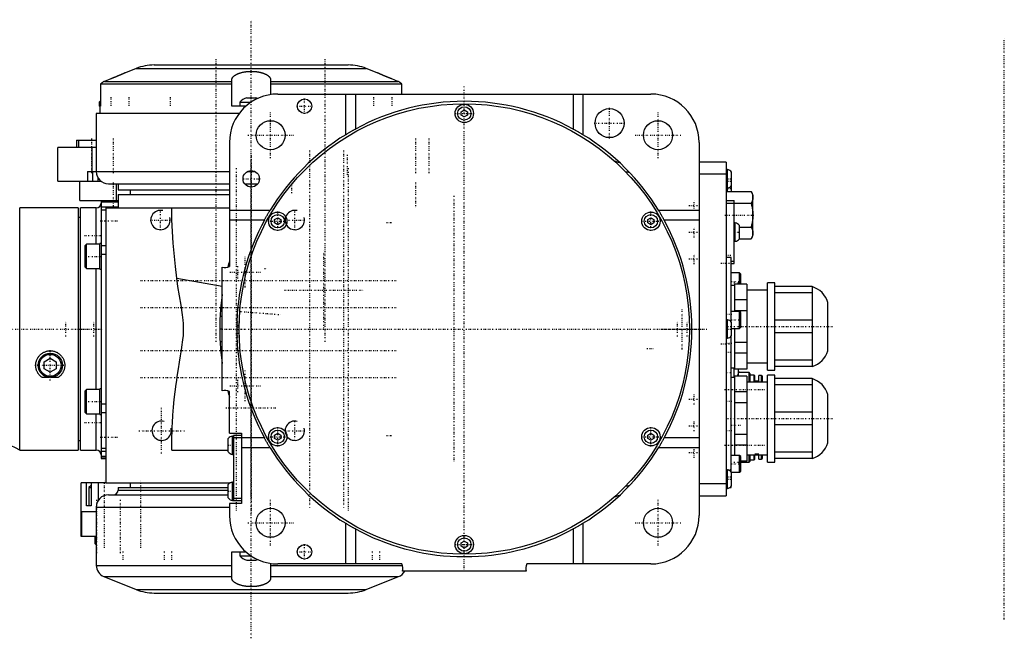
# Model space of a CAD drawing. Extents: x -584 to 223, y -128 to 128.
# Tile 4 of 4: x -184 to 223, y -128 to 128. Entities that reach past the tile are written whole.
import ezdxf

# ---------------------------------------------------------------- set-up
doc = ezdxf.new("R2010")
doc.units = 0
doc.linetypes.add('CENTER', pattern=[1.5, 0.45, -0.5, 0.05, -0.5])
for name, color, linetype in [('AM_0', 7, 'CONTINUOUS'), ('AM_10', 7, 'CONTINUOUS'), ('AM_7', 7, 'CENTER')]:
    doc.layers.add(name, color=color, linetype=linetype)

msp = doc.modelspace()

# ---------------------------------------------------------------- linework, layer by layer
at = {"layer": 'AM_0', "color": 7, "linetype": 'CONTINUOUS'}
for p, q in [((-135.52, 107.57), (-140, 105.78)), ((-135.52, 107.57), (-40.48, 107.57)), ((-128.1, 109), (-47.9, 109)), ((-36, 105.78), (-40.48, 107.57)), ((-146, 103.26), (-148.56, 102.24)), ((-148.56, 102.24), (-96, 102.24)), ((-96, 92), (-96, 102.97)), ((-80, 102.97), (-80, 96.77)), ((-80, 102.24), (-27.44, 102.24)), ((-27.44, 102.24), (-30, 103.26)), ((-150.21, 101.17), (-96, 101.17)), ((-150.21, 101.17), (-150.21, 92)), ((-80, 101.17), (-25.79, 101.17)), ((-25.79, 97), (-25.79, 101.17)), ((-150.75, 93.65), (-150.75, 92)), ((-150.75, 93.65), (-150.21, 93.65)), ((-92.75, 93.65), (-92.75, 92)), ((-92.75, 93.65), (-88.09, 93.65)), ((-89.88, 95.5), (-86.12, 95.5)), ((-77, 97), (77, 97)), ((-49, 80.22), (-49, 97)), ((-45, 97), (-45, 82.53)), ((45, 97), (45, 82.53)), ((49, 97), (49, 80.22)), ((-150.21, 92), (-150.75, 92)), ((-150.5, 92), (-150.5, 89)), ((-90.23, 92), (-96, 92)), ((-1.25, 89.72), (0, 90.44)), ((-1.25, 88.28), (-1.25, 89.72)), ((0, 90.44), (1.25, 89.72)), ((1.25, 89.72), (1.25, 88.28)), ((-152, 89), (-152, 65)), ((-93, 89), (-152, 89)), ((0, 87.56), (-1.25, 88.28)), ((1.25, 88.28), (0, 87.56)), ((-160.19, 78), (-160.19, 75)), ((-160.19, 78), (-152, 78)), ((-159.36, 78), (-159.36, 75)), ((-152, 75), (-167.9, 75)), ((-167.9, 61), (-167.9, 75)), ((-153.71, 65), (-153.71, 75)), ((-97, 77), (-97, 25.81)), ((97, 77), (97, -77)), ((108.2, 68.86), (97, 68.86)), ((108.2, 68.86), (108.2, -68.86)), ((108.65, 65.8), (108.2, 65.8)), ((108.65, 56.81), (108.65, 65.8)), ((-167.9, 61), (-150, 61)), ((-158.74, 53), (-158.74, 61)), ((-155.63, 65), (-97, 65)), ((-155.63, 65), (-155.63, 61)), ((-153.6, 65), (-153.6, 61)), ((-151.37, 62.58), (-151.37, 61)), ((-89.6, 65), (-86.4, 65)), ((108.2, 63.86), (97, 63.86)), ((110.4, 56.81), (110.4, 64.75)), ((-147, 60), (-97.01, 60)), ((-143.76, 60), (-143.76, 53)), ((-143, 60), (-143, 57.5)), ((-143, 57.5), (-97.01, 57.5)), ((-138, 57.5), (-138, 55.5)), ((-90.75, 60), (-85.25, 60)), ((108.2, 58.2), (108.65, 58.2)), ((108.2, 57.2), (108.65, 57.2)), ((-158.74, 53), (-143.03, 53)), ((-150, 53.06), (-150, -53.5)), ((-143, 55.5), (-143, 50)), ((-143, 55.5), (-97.01, 55.5)), ((108.2, 56.81), (118.44, 56.81)), ((108.2, 53), (111.4, 53)), ((111.4, 27), (111.4, 53)), ((119.2, 55.5), (118.44, 56.81)), ((119.2, 38.5), (119.2, 55.5)), ((-159.5, 50), (-183.63, 50)), ((-183.63, -50), (-183.63, 50)), ((-159.5, 50), (-159.5, -50)), ((-152, 50), (-158.5, 50)), ((-158.5, -50), (-158.5, 50)), ((-152, 35.01), (-152, 50)), ((-143, 52.76), (-150, 52.76)), ((-150, 52.53), (-143, 52.53)), ((-150, 50.37), (-143, 50.37)), ((-150, 49.14), (-148, 49.14)), ((-148, 50), (-148, -63.5)), ((-148, 50), (-96.99, 50)), ((-97, 49), (-80.22, 49)), ((80.22, 49), (97, 49)), ((108.2, 52), (111.4, 52)), ((111.4, 51.91), (118.44, 51.91)), ((-158.5, 46), (-159.5, 46)), ((-82.53, 45), (-97, 45)), ((-78.33, 45.22), (-77.08, 45.94)), ((-78.33, 43.78), (-78.33, 45.22)), ((-77.08, 45.94), (-75.83, 45.22)), ((-75.83, 45.22), (-75.83, 43.78)), ((75.83, 45.22), (77.08, 45.94)), ((75.83, 43.78), (75.83, 45.22)), ((77.08, 45.94), (78.33, 45.22)), ((78.33, 45.22), (78.33, 43.78)), ((97, 45), (82.53, 45)), ((-77.08, 43.06), (-78.33, 43.78)), ((-75.83, 43.78), (-77.08, 43.06)), ((77.08, 43.06), (75.83, 43.78)), ((78.33, 43.78), (77.08, 43.06)), ((111.85, 43.8), (111.4, 43.8)), ((111.85, 36.2), (111.85, 43.8)), ((113.6, 37.25), (113.6, 42.75)), ((113.6, 42.09), (118.44, 42.09)), ((113.55, 37.19), (118.44, 37.19)), ((118.44, 37.19), (119.2, 38.5)), ((-156.1, 35), (-156.6, 34.5)), ((-156.6, 25.5), (-156.6, 34.5)), ((-150.6, 35), (-156.1, 35)), ((-156.1, 25), (-156.1, 35)), ((-150, 35.25), (-150.6, 35.25)), ((-150.6, 24.75), (-150.6, 35.25)), ((-150, 34.47), (-148, 34.47)), ((111.4, 36.2), (111.85, 36.2)), ((-150, 30.93), (-148, 30.93)), ((110.2, 29.5), (108.2, 29.5)), ((110.2, 3), (110.2, 29.5)), ((-156.6, 25.5), (-156.1, 25)), ((-156.1, 25), (-150.6, 25)), ((-152, -25), (-152, 25)), ((-150.6, 24.75), (-150, 24.75)), ((-100, -25.5), (-100, 25.5)), ((110.2, 28), (111.4, 28)), ((110.2, 27), (111.4, 27)), ((-118.76, 20.94), (-99.99, 17.63)), ((113.7, 23.17), (110.2, 23.17)), ((114.2, 22.67), (113.7, 23.17)), ((113.7, 18.55), (113.7, 23.17)), ((114.2, 18.55), (114.2, 22.67)), ((111.7, 18), (110.2, 18)), ((116.7, 18.55), (111.7, 18.55)), ((111.7, 7.25), (111.7, 18.55)), ((116.7, 18.55), (116.7, -16.55)), ((128.2, 19), (125.2, 19)), ((125.2, -17), (125.2, 19)), ((128.2, -17), (128.2, 19)), ((143.7, 17.5), (128.2, 17.5)), ((143.7, 17.5), (143.7, -15.5)), ((125.2, 16), (116.7, 16)), ((143.7, 14.9), (128.2, 14.9)), ((116.7, 12.03), (111.7, 12.03)), ((150.2, -9), (150.2, 11)), ((-100.86, 5.25), (-100, 5.25)), ((113.7, 7.25), (110.2, 7.25)), ((116.7, 7.53), (111.7, 7.53)), ((114.2, 6.75), (113.7, 7.25)), ((113.7, 0.25), (113.7, 7.25)), ((114.2, 0.75), (114.2, 6.75)), ((-100, 0), (-101, 0)), ((-93.95, 3.07), (-93.95, -3.07)), ((108.65, 3.8), (108.2, 3.8)), ((108.65, -3.8), (108.65, 3.8)), ((110.4, -2.75), (110.4, 2.75)), ((110.4, 0.25), (113.7, 0.25)), ((111.7, -16.55), (111.7, 0.25)), ((113.7, 0.25), (114.2, 0.75)), ((143.7, 3.6), (128.2, 3.6)), ((108.2, -3.8), (108.65, -3.8)), ((110.2, -59), (110.2, -3)), ((143.7, -1.6), (128.2, -1.6)), ((-100, -5.25), (-100.86, -5.25)), ((116.7, -5.53), (111.7, -5.53)), ((-173.52, -13.56), (-171.02, -12.11)), ((-171.02, -12.11), (-168.52, -13.56)), ((116.7, -10.03), (111.7, -10.03)), ((-173.52, -16.44), (-173.52, -13.56)), ((-168.52, -13.56), (-168.52, -16.44)), ((110.2, -16), (111.7, -16)), ((111.4, -20), (111.4, -16)), ((116.7, -14), (125.2, -14)), ((143.7, -12.9), (128.2, -12.9)), ((143.7, -15.5), (128.2, -15.5)), ((-171.33, -19.99), (-174.35, -19.99)), ((-171.02, -17.89), (-173.52, -16.44)), ((-168.52, -16.44), (-171.02, -17.89)), ((-167.69, -19.99), (-170.71, -19.99)), ((111.7, -20), (110.2, -20)), ((116.7, -16.55), (111.7, -16.55)), ((116.7, -19.45), (111.7, -19.45)), ((111.7, -52.18), (111.7, -19.45)), ((113.2, -19.44), (113.2, -16.55)), ((117.6, -18), (113.2, -18)), ((116.7, -19.45), (116.7, -54.55)), ((118.1, -18.5), (117.6, -18)), ((117.6, -22), (117.6, -18)), ((118.1, -22), (118.1, -18.5)), ((119.7, -19), (118.1, -19)), ((120, -19.3), (119.7, -19)), ((119.7, -22), (119.7, -19)), ((120, -22), (120, -19.3)), ((122.7, -19.25), (121.7, -19.25)), ((121.7, -22), (121.7, -19.25)), ((122.7, -22), (122.7, -19.25)), ((123.2, -22), (123.2, -19.75)), ((125.2, -17), (128.2, -17)), ((128.2, -19), (125.2, -19)), ((125.2, -55), (125.2, -19)), ((128.2, -55), (128.2, -19)), ((125.2, -22), (116.7, -22)), ((121.7, -21.5), (120, -21.5)), ((143.7, -20.5), (128.2, -20.5)), ((143.7, -23.1), (128.2, -23.1)), ((143.7, -20.5), (143.7, -53.5)), ((-156.1, -25), (-156.6, -25.5)), ((-156.6, -34.5), (-156.6, -25.5)), ((-150.6, -25), (-156.1, -25)), ((-156.1, -35), (-156.1, -25)), ((-150, -24.75), (-150.6, -24.75)), ((-150.6, -35.25), (-150.6, -24.75)), ((-97, -43), (-97, -25.81)), ((116.7, -25.97), (111.7, -25.97)), ((150.2, -47), (150.2, -27)), ((-150, -30.93), (-148, -30.93)), ((116.7, -30.47), (111.7, -30.47)), ((-156.6, -34.5), (-156.1, -35)), ((-156.1, -35), (-150.6, -35)), ((-152, -50), (-152, -35.01)), ((-150.6, -35.25), (-150, -35.25)), ((-150, -34.47), (-148, -34.47)), ((143.7, -34.4), (128.2, -34.4)), ((143.7, -39.6), (128.2, -39.6)), ((-97, -43), (-92, -43)), ((-95.3, -44.2), (-95.75, -44.2)), ((-95.75, -51.8), (-95.75, -44.2)), ((-92, -44), (-95.3, -44)), ((-95.3, -44), (-95.3, -71)), ((-92, -43), (-92, -72)), ((-78.33, -43.78), (-77.08, -43.06)), ((-78.33, -45.22), (-78.33, -43.78)), ((-77.08, -43.06), (-75.83, -43.78)), ((-75.83, -43.78), (-75.83, -45.22)), ((75.83, -43.78), (77.08, -43.06)), ((75.83, -45.22), (75.83, -43.78)), ((77.08, -43.06), (78.33, -43.78)), ((78.33, -43.78), (78.33, -45.22)), ((116.7, -43.53), (111.7, -43.53)), ((-159.5, -46), (-158.5, -46)), ((-97.5, -50.75), (-97.5, -45.25)), ((-82.53, -45), (-95.3, -45)), ((-77.08, -45.94), (-78.33, -45.22)), ((-75.83, -45.22), (-77.08, -45.94)), ((77.08, -45.94), (75.83, -45.22)), ((78.33, -45.22), (77.08, -45.94)), ((97, -45), (82.53, -45)), ((116.7, -48.03), (111.7, -48.03)), ((-183.63, -50), (-159.5, -50)), ((-158.5, -50), (-152, -50)), ((-150, -49.14), (-148, -49.14)), ((-150, -50.37), (-148, -50.37)), ((-150, -52.53), (-148, -52.53)), ((-150, -52.76), (-148, -52.76)), ((-120.86, -50), (-97.51, -50)), ((-95.75, -51.8), (-95.3, -51.8)), ((-80.22, -49), (-92, -49)), ((97, -49), (80.22, -49)), ((113.7, -52.17), (110.2, -52.17)), ((114.2, -52.67), (113.7, -52.17)), ((113.7, -59.17), (113.7, -52.17)), ((114.2, -58.67), (114.2, -52.67)), ((116.7, -52), (125.2, -52)), ((117.6, -55), (117.6, -52)), ((118.1, -54.5), (118.1, -52)), ((119.7, -54), (119.7, -52)), ((120, -51.5), (121.7, -51.5)), ((120, -53.7), (120, -52)), ((121.7, -53.75), (121.7, -52)), ((122.7, -53.75), (122.7, -52)), ((123.2, -53.25), (123.2, -52)), ((143.7, -50.9), (128.2, -50.9)), ((-150, -53.5), (-148, -53.5)), ((116.7, -54.55), (114.2, -54.55)), ((114.2, -55), (117.6, -55)), ((117.6, -55), (118.1, -54.5)), ((118.1, -54), (119.7, -54)), ((119.7, -54), (120, -53.7)), ((121.7, -53.75), (122.7, -53.75)), ((125.2, -55), (128.2, -55)), ((143.7, -53.5), (128.2, -53.5)), ((108.65, -58.2), (108.2, -58.2)), ((108.65, -65.8), (108.65, -58.2)), ((110.34, -59.17), (113.7, -59.17)), ((110.4, -64.75), (110.4, -59.17)), ((113.7, -59.17), (114.2, -58.67)), ((-158.3, -75.65), (-158.3, -63.5)), ((-154.17, -63.5), (-158.3, -63.5)), ((-156.1, -73), (-156.1, -63.5)), ((-154.17, -64.56), (-155.11, -65.5)), ((-148, -63.5), (-154.17, -63.5)), ((-154.17, -63.5), (-154.17, -73)), ((-151.13, -70.68), (-151.13, -63.5)), ((-148, -63.5), (-96.68, -63.5)), ((-138, -63.5), (-138, -65.5)), ((-97.5, -69.75), (-97.5, -64.25)), ((-95.3, -63.2), (-95.75, -63.2)), ((-95.75, -70.8), (-95.75, -63.2)), ((108.2, -63.86), (97, -63.86)), ((110.2, -65.5), (110.2, -65)), ((-155.11, -65.5), (-155.11, -73)), ((-155.11, -65.5), (-154.17, -65.5)), ((-147, -68.5), (-97.51, -68.5)), ((-143, -65.5), (-143, -66.5)), ((-143, -65.5), (-97.51, -65.5)), ((-143, -66.5), (-97.51, -66.5)), ((97, -68.86), (108.2, -68.86)), ((108.2, -65.8), (108.65, -65.8)), ((109.57, -65.5), (110.2, -65.5)), ((-154.17, -73), (-156.1, -73)), ((-97, -72), (-97, -77)), ((-92, -72), (-97, -72)), ((-95.75, -70.8), (-95.3, -70.8)), ((-92, -70), (-95.3, -70)), ((-92, -71), (-95.3, -71)), ((-158.32, -75.5), (-158.32, -85.5)), ((-158.3, -75.5), (-158.32, -75.5)), ((-158.3, -75.65), (-158.16, -75.65)), ((-158.16, -75.5), (-158.16, -75.65)), ((-158.1, -75.5), (-158.1, -85.5)), ((-152.09, -75.5), (-158.1, -75.5)), ((-152, -73.5), (-152, -97.6)), ((-152, -73.5), (-97.01, -73.5)), ((-49, -97), (-49, -80.22)), ((49, -80.22), (49, -97)), ((-45, -82.53), (-45, -97)), ((45, -82.53), (45, -97)), ((-158.32, -85.5), (-152.09, -85.5)), ((-152.61, -85.5), (-152.61, -88.6)), ((-152.61, -88.6), (-152.11, -89.1)), ((-152.61, -88.6), (-152, -88.6)), ((-152.11, -89.1), (-152, -89.1)), ((-1.25, -88.28), (0, -87.56)), ((-1.25, -89.72), (-1.25, -88.28)), ((0, -87.56), (1.25, -88.28)), ((1.25, -88.28), (1.25, -89.72)), ((-96, -102.97), (-96, -92)), ((-96, -92), (-90.23, -92)), ((-92.75, -92), (-92.75, -93.65)), ((0, -90.44), (-1.25, -89.72)), ((1.25, -89.72), (0, -90.44)), ((-92.75, -93.65), (-88.09, -93.65)), ((-89.88, -95.5), (-86.12, -95.5)), ((-80, -96.77), (-80, -102.97)), ((-25.81, -97), (-77, -97)), ((-3.07, -93.95), (3.07, -93.95)), ((77, -97), (25.81, -97)), ((-152, -97.6), (-96, -97.6)), ((-80, -97.6), (-25.53, -97.6)), ((25.5, -100), (-25.5, -100)), ((-148.86, -102.24), (-135.52, -107.57)), ((-148.86, -102.24), (-96, -102.24)), ((-80, -102.24), (-27.14, -102.24)), ((-40.48, -107.57), (-27.14, -102.24)), ((-135.52, -107.57), (-40.48, -107.57)), ((-128.1, -109), (-47.9, -109))]:
    msp.add_line(p, q, dxfattribs=at)
for points in [[(-140, 105.78, 0), (-140, 105.78, 0), (-140, 105.78, 0), (-140, 105.78, 0), (-140.01, 105.78, 0), (-140.01, 105.78, 0), (-140.01, 105.78, 0), (-140.02, 105.77, 0), (-140.03, 105.77, 0), (-140.04, 105.77, 0), (-140.05, 105.76, 0), (-140.05, 105.76, 0), (-140.06, 105.76, 0), (-140.07, 105.75, 0), (-140.09, 105.74, 0), (-140.1, 105.74, 0), (-140.12, 105.73, 0), (-140.14, 105.72, 0), (-140.15, 105.72, 0), (-140.16, 105.71, 0), (-140.18, 105.7, 0), (-140.21, 105.69, 0), (-140.22, 105.69, 0), (-140.23, 105.68, 0), (-140.26, 105.67, 0), (-140.28, 105.66, 0), (-140.3, 105.65, 0), (-140.31, 105.64, 0), (-140.34, 105.63, 0), (-140.37, 105.62, 0), (-140.4, 105.6, 0), (-140.44, 105.59, 0), (-140.47, 105.57, 0), (-140.49, 105.56, 0), (-140.51, 105.56, 0), (-140.55, 105.54, 0), (-140.59, 105.52, 0), (-140.63, 105.51, 0), (-140.67, 105.49, 0), (-140.71, 105.47, 0), (-140.73, 105.46, 0), (-140.75, 105.45, 0), (-140.8, 105.43, 0), (-140.84, 105.41, 0), (-140.89, 105.39, 0), (-140.93, 105.37, 0), (-140.98, 105.35, 0), (-141.01, 105.34, 0), (-141.03, 105.33, 0), (-141.08, 105.31, 0), (-141.13, 105.28, 0), (-141.18, 105.26, 0), (-141.24, 105.24, 0), (-141.29, 105.22, 0), (-141.31, 105.2, 0), (-141.34, 105.19, 0), (-141.4, 105.17, 0), (-141.45, 105.15, 0), (-141.51, 105.12, 0), (-141.56, 105.1, 0), (-141.62, 105.07, 0), (-141.65, 105.06, 0), (-141.68, 105.05, 0), (-141.74, 105.02, 0), (-141.8, 105, 0), (-141.83, 104.98, 0), (-141.86, 104.97, 0), (-141.92, 104.94, 0), (-141.98, 104.92, 0), (-142.02, 104.9, 0), (-142.05, 104.89, 0), (-142.11, 104.86, 0), (-142.18, 104.83, 0), (-142.25, 104.8, 0), (-142.32, 104.77, 0), (-142.39, 104.74, 0), (-142.42, 104.73, 0), (-142.46, 104.72, 0), (-142.53, 104.69, 0), (-142.6, 104.65, 0), (-142.67, 104.62, 0), (-142.74, 104.59, 0), (-142.82, 104.56, 0), (-142.85, 104.55, 0), (-142.89, 104.53, 0), (-142.97, 104.5, 0), (-143.04, 104.47, 0), (-143.12, 104.44, 0), (-143.19, 104.4, 0), (-143.27, 104.37, 0), (-143.31, 104.36, 0), (-143.35, 104.34, 0), (-143.43, 104.31, 0), (-143.51, 104.27, 0), (-143.59, 104.24, 0), (-143.67, 104.21, 0), (-143.75, 104.17, 0), (-143.79, 104.16, 0), (-143.83, 104.14, 0), (-143.91, 104.11, 0), (-143.99, 104.07, 0), (-144.07, 104.04, 0), (-144.15, 104.01, 0), (-144.23, 103.97, 0), (-144.27, 103.96, 0), (-144.32, 103.94, 0), (-144.4, 103.91, 0), (-144.48, 103.87, 0), (-144.52, 103.86, 0), (-144.56, 103.84, 0), (-144.64, 103.81, 0), (-144.73, 103.77, 0), (-144.77, 103.76, 0), (-144.81, 103.74, 0), (-144.89, 103.71, 0), (-144.97, 103.67, 0), (-145.05, 103.64, 0), (-145.14, 103.61, 0), (-145.22, 103.57, 0), (-145.26, 103.56, 0), (-145.3, 103.54, 0), (-145.38, 103.51, 0), (-145.46, 103.48, 0), (-145.54, 103.44, 0), (-145.62, 103.41, 0), (-145.71, 103.38, 0), (-145.75, 103.36, 0), (-145.79, 103.34, 0), (-145.87, 103.31, 0), (-145.96, 103.28, 0), (-146, 103.26, 0)], [(-96, 102.97, 0), (-96, 103.01, 0), (-95.99, 103.1, 0), (-95.98, 103.19, 0), (-95.97, 103.23, 0), (-95.96, 103.28, 0), (-95.94, 103.36, 0), (-95.91, 103.45, 0), (-95.87, 103.54, 0), (-95.83, 103.63, 0), (-95.78, 103.72, 0), (-95.75, 103.76, 0), (-95.73, 103.8, 0), (-95.66, 103.89, 0), (-95.6, 103.98, 0), (-95.52, 104.07, 0), (-95.44, 104.16, 0), (-95.35, 104.25, 0), (-95.3, 104.3, 0), (-95.26, 104.34, 0), (-95.16, 104.43, 0), (-95.05, 104.52, 0), (-94.99, 104.56, 0), (-94.93, 104.6, 0), (-94.82, 104.69, 0), (-94.69, 104.77, 0), (-94.63, 104.81, 0), (-94.56, 104.86, 0), (-94.42, 104.94, 0), (-94.28, 105.02, 0), (-94.14, 105.1, 0), (-93.98, 105.17, 0), (-93.83, 105.25, 0), (-93.75, 105.28, 0), (-93.67, 105.32, 0), (-93.51, 105.39, 0), (-93.34, 105.46, 0), (-93.17, 105.52, 0), (-93, 105.59, 0), (-92.82, 105.65, 0), (-92.73, 105.68, 0), (-92.63, 105.71, 0), (-92.44, 105.77, 0), (-92.24, 105.83, 0), (-92.04, 105.88, 0), (-91.83, 105.93, 0), (-91.62, 105.99, 0), (-91.51, 106.01, 0), (-91.4, 106.03, 0), (-91.18, 106.08, 0), (-90.95, 106.12, 0), (-90.72, 106.16, 0), (-90.49, 106.2, 0), (-90.26, 106.23, 0), (-90.14, 106.25, 0), (-90.02, 106.26, 0), (-89.78, 106.29, 0), (-89.54, 106.31, 0), (-89.31, 106.33, 0), (-89.07, 106.35, 0), (-88.83, 106.36, 0), (-88.71, 106.37, 0), (-88.59, 106.37, 0), (-88.35, 106.38, 0), (-88.12, 106.38, 0), (-88, 106.38, 0), (-87.88, 106.38, 0), (-87.65, 106.38, 0), (-87.41, 106.37, 0), (-87.29, 106.37, 0), (-87.17, 106.36, 0), (-86.93, 106.35, 0), (-86.69, 106.33, 0), (-86.46, 106.31, 0), (-86.22, 106.29, 0), (-85.98, 106.26, 0), (-85.86, 106.25, 0), (-85.74, 106.23, 0), (-85.51, 106.2, 0), (-85.28, 106.16, 0), (-85.05, 106.12, 0), (-84.82, 106.08, 0), (-84.6, 106.03, 0), (-84.49, 106.01, 0), (-84.38, 105.99, 0), (-84.17, 105.93, 0), (-83.96, 105.88, 0), (-83.76, 105.83, 0), (-83.56, 105.77, 0), (-83.37, 105.71, 0), (-83.27, 105.68, 0), (-83.18, 105.65, 0), (-83, 105.59, 0), (-82.83, 105.52, 0), (-82.66, 105.46, 0), (-82.49, 105.39, 0), (-82.33, 105.32, 0), (-82.25, 105.28, 0), (-82.17, 105.25, 0), (-82.02, 105.17, 0), (-81.86, 105.1, 0), (-81.72, 105.02, 0), (-81.58, 104.94, 0), (-81.44, 104.86, 0), (-81.37, 104.81, 0), (-81.31, 104.77, 0), (-81.18, 104.69, 0), (-81.07, 104.6, 0), (-81.01, 104.56, 0), (-80.95, 104.52, 0), (-80.84, 104.43, 0), (-80.74, 104.34, 0), (-80.7, 104.3, 0), (-80.65, 104.25, 0), (-80.56, 104.16, 0), (-80.48, 104.07, 0), (-80.4, 103.98, 0), (-80.34, 103.89, 0), (-80.27, 103.8, 0), (-80.25, 103.76, 0), (-80.22, 103.72, 0), (-80.17, 103.63, 0), (-80.13, 103.54, 0), (-80.09, 103.45, 0), (-80.06, 103.36, 0), (-80.04, 103.28, 0), (-80.03, 103.23, 0), (-80.02, 103.19, 0), (-80.01, 103.1, 0), (-80, 103.01, 0), (-80, 102.97, 0)], [(-30, 103.26, 0), (-30.04, 103.28, 0), (-30.13, 103.31, 0), (-30.21, 103.34, 0), (-30.25, 103.36, 0), (-30.29, 103.38, 0), (-30.38, 103.41, 0), (-30.46, 103.44, 0), (-30.54, 103.48, 0), (-30.62, 103.51, 0), (-30.7, 103.54, 0), (-30.74, 103.56, 0), (-30.78, 103.57, 0), (-30.86, 103.61, 0), (-30.95, 103.64, 0), (-31.03, 103.67, 0), (-31.11, 103.71, 0), (-31.19, 103.74, 0), (-31.23, 103.76, 0), (-31.27, 103.77, 0), (-31.36, 103.81, 0), (-31.44, 103.84, 0), (-31.48, 103.86, 0), (-31.52, 103.87, 0), (-31.6, 103.91, 0), (-31.68, 103.94, 0), (-31.73, 103.96, 0), (-31.77, 103.97, 0), (-31.85, 104.01, 0), (-31.93, 104.04, 0), (-32.01, 104.07, 0), (-32.09, 104.11, 0), (-32.17, 104.14, 0), (-32.21, 104.16, 0), (-32.25, 104.17, 0), (-32.33, 104.21, 0), (-32.41, 104.24, 0), (-32.49, 104.27, 0), (-32.57, 104.31, 0), (-32.65, 104.34, 0), (-32.69, 104.36, 0), (-32.73, 104.37, 0), (-32.81, 104.4, 0), (-32.88, 104.44, 0), (-32.96, 104.47, 0), (-33.03, 104.5, 0), (-33.11, 104.53, 0), (-33.15, 104.55, 0), (-33.18, 104.56, 0), (-33.26, 104.59, 0), (-33.33, 104.62, 0), (-33.4, 104.65, 0), (-33.47, 104.69, 0), (-33.54, 104.72, 0), (-33.58, 104.73, 0), (-33.61, 104.74, 0), (-33.68, 104.77, 0), (-33.75, 104.8, 0), (-33.82, 104.83, 0), (-33.89, 104.86, 0), (-33.95, 104.89, 0), (-33.98, 104.9, 0), (-34.02, 104.92, 0), (-34.08, 104.94, 0), (-34.14, 104.97, 0), (-34.17, 104.98, 0), (-34.2, 105, 0), (-34.26, 105.02, 0), (-34.32, 105.05, 0), (-34.35, 105.06, 0), (-34.38, 105.07, 0), (-34.44, 105.1, 0), (-34.49, 105.12, 0), (-34.55, 105.15, 0), (-34.6, 105.17, 0), (-34.66, 105.19, 0), (-34.69, 105.2, 0), (-34.71, 105.22, 0), (-34.76, 105.24, 0), (-34.82, 105.26, 0), (-34.87, 105.28, 0), (-34.92, 105.31, 0), (-34.97, 105.33, 0), (-34.99, 105.34, 0), (-35.02, 105.35, 0), (-35.07, 105.37, 0), (-35.11, 105.39, 0), (-35.16, 105.41, 0), (-35.2, 105.43, 0), (-35.25, 105.45, 0), (-35.27, 105.46, 0), (-35.29, 105.47, 0), (-35.33, 105.49, 0), (-35.37, 105.51, 0), (-35.41, 105.52, 0), (-35.45, 105.54, 0), (-35.49, 105.56, 0), (-35.51, 105.56, 0), (-35.53, 105.57, 0), (-35.56, 105.59, 0), (-35.6, 105.6, 0), (-35.63, 105.62, 0), (-35.66, 105.63, 0), (-35.69, 105.64, 0), (-35.7, 105.65, 0), (-35.72, 105.66, 0), (-35.74, 105.67, 0), (-35.77, 105.68, 0), (-35.78, 105.69, 0), (-35.79, 105.69, 0), (-35.82, 105.7, 0), (-35.84, 105.71, 0), (-35.85, 105.72, 0), (-35.86, 105.72, 0), (-35.88, 105.73, 0), (-35.9, 105.74, 0), (-35.91, 105.74, 0), (-35.93, 105.75, 0), (-35.94, 105.76, 0), (-35.95, 105.76, 0), (-35.95, 105.76, 0), (-35.96, 105.77, 0), (-35.97, 105.77, 0), (-35.98, 105.77, 0), (-35.99, 105.78, 0), (-35.99, 105.78, 0), (-35.99, 105.78, 0), (-36, 105.78, 0), (-36, 105.78, 0), (-36, 105.78, 0), (-36, 105.78, 0)], [(-148.56, 102.24, 0), (-148.61, 102.22, 0), (-148.7, 102.18, 0), (-148.8, 102.14, 0), (-148.85, 102.12, 0), (-148.9, 102.09, 0), (-149, 102.04, 0), (-149.1, 101.99, 0), (-149.19, 101.94, 0), (-149.29, 101.88, 0), (-149.39, 101.82, 0), (-149.43, 101.79, 0), (-149.48, 101.76, 0), (-149.58, 101.7, 0), (-149.67, 101.63, 0), (-149.76, 101.56, 0), (-149.85, 101.49, 0), (-149.93, 101.42, 0), (-149.97, 101.39, 0), (-150.01, 101.35, 0), (-150.1, 101.28, 0), (-150.17, 101.21, 0), (-150.21, 101.17, 0)], [(-25.79, 101.17, 0), (-25.83, 101.21, 0), (-25.9, 101.28, 0), (-25.99, 101.35, 0), (-26.03, 101.39, 0), (-26.07, 101.42, 0), (-26.15, 101.49, 0), (-26.24, 101.56, 0), (-26.33, 101.63, 0), (-26.42, 101.7, 0), (-26.52, 101.76, 0), (-26.57, 101.79, 0), (-26.61, 101.82, 0), (-26.71, 101.88, 0), (-26.81, 101.94, 0), (-26.9, 101.99, 0), (-27, 102.04, 0), (-27.1, 102.09, 0), (-27.15, 102.12, 0), (-27.2, 102.14, 0), (-27.3, 102.18, 0), (-27.39, 102.22, 0), (-27.44, 102.24, 0)], [(-49, 80.22, 0), (-48.92, 80.27, 0), (-48.75, 80.37, 0), (-48.57, 80.48, 0), (-48.48, 80.53, 0), (-48.39, 80.59, 0), (-48.2, 80.7, 0), (-47.99, 80.83, 0), (-47.78, 80.95, 0), (-47.56, 81.08, 0), (-47.33, 81.22, 0), (-47.21, 81.28, 0), (-47.1, 81.35, 0), (-46.86, 81.49, 0), (-46.61, 81.63, 0), (-46.37, 81.77, 0), (-46.12, 81.91, 0), (-45.87, 82.05, 0), (-45.74, 82.12, 0), (-45.62, 82.19, 0), (-45.37, 82.33, 0), (-45.12, 82.46, 0), (-45, 82.53, 0)], [(45, 82.53, 0), (45.12, 82.46, 0), (45.37, 82.33, 0), (45.62, 82.19, 0), (45.74, 82.12, 0), (45.87, 82.05, 0), (46.12, 81.91, 0), (46.37, 81.77, 0), (46.61, 81.63, 0), (46.86, 81.49, 0), (47.1, 81.35, 0), (47.21, 81.28, 0), (47.33, 81.22, 0), (47.56, 81.08, 0), (47.78, 80.95, 0), (47.99, 80.83, 0), (48.2, 80.7, 0), (48.39, 80.59, 0), (48.48, 80.53, 0), (48.57, 80.48, 0), (48.75, 80.37, 0), (48.92, 80.27, 0), (49, 80.22, 0)], [(118.44, 56.81, 0), (118.48, 56.74, 0), (118.57, 56.59, 0), (118.64, 56.45, 0), (118.68, 56.37, 0), (118.71, 56.3, 0), (118.78, 56.16, 0), (118.84, 56.02, 0), (118.89, 55.88, 0), (118.95, 55.75, 0), (118.99, 55.61, 0), (119.01, 55.55, 0), (119.03, 55.48, 0), (119.07, 55.35, 0), (119.1, 55.21, 0), (119.13, 55.08, 0), (119.15, 54.95, 0), (119.17, 54.82, 0), (119.18, 54.76, 0), (119.19, 54.69, 0), (119.19, 54.56, 0), (119.2, 54.43, 0), (119.2, 54.36, 0)], [(119.2, 54.36, 0), (119.2, 54.3, 0), (119.19, 54.16, 0), (119.19, 54.03, 0), (119.18, 53.97, 0), (119.17, 53.9, 0), (119.15, 53.77, 0), (119.13, 53.64, 0), (119.1, 53.51, 0), (119.07, 53.38, 0), (119.03, 53.24, 0), (119.01, 53.18, 0), (118.99, 53.11, 0), (118.95, 52.97, 0), (118.89, 52.84, 0), (118.84, 52.7, 0), (118.78, 52.56, 0), (118.71, 52.42, 0), (118.68, 52.35, 0), (118.64, 52.28, 0), (118.57, 52.13, 0), (118.48, 51.98, 0), (118.44, 51.91, 0)], [(-118.68, 20.93, 0), (-119.34, 25.75, 0), (-120.31, 35.4, 0), (-120.81, 45.13, 0), (-120.86, 50, 0)], [(-82.53, 45, 0), (-82.46, 45.12, 0), (-82.33, 45.37, 0), (-82.19, 45.62, 0), (-82.12, 45.74, 0), (-82.05, 45.87, 0), (-81.91, 46.12, 0), (-81.77, 46.37, 0), (-81.63, 46.61, 0), (-81.49, 46.86, 0), (-81.35, 47.1, 0), (-81.28, 47.21, 0), (-81.22, 47.33, 0), (-81.08, 47.56, 0), (-80.95, 47.78, 0), (-80.83, 47.99, 0), (-80.7, 48.2, 0), (-80.59, 48.39, 0), (-80.53, 48.48, 0), (-80.48, 48.57, 0), (-80.37, 48.75, 0), (-80.27, 48.92, 0), (-80.22, 49, 0)], [(80.22, 49, 0), (80.27, 48.92, 0), (80.37, 48.75, 0), (80.48, 48.57, 0), (80.53, 48.48, 0), (80.59, 48.39, 0), (80.7, 48.2, 0), (80.83, 47.99, 0), (80.95, 47.78, 0), (81.08, 47.56, 0), (81.22, 47.33, 0), (81.28, 47.21, 0), (81.35, 47.1, 0), (81.49, 46.86, 0), (81.63, 46.61, 0), (81.77, 46.37, 0), (81.91, 46.12, 0), (82.05, 45.87, 0), (82.12, 45.74, 0), (82.19, 45.62, 0), (82.33, 45.37, 0), (82.46, 45.12, 0), (82.53, 45, 0)], [(118.44, 51.91, 0), (118.48, 51.76, 0), (118.57, 51.46, 0), (118.64, 51.17, 0), (118.68, 51.03, 0), (118.71, 50.88, 0), (118.78, 50.6, 0), (118.84, 50.32, 0), (118.89, 50.05, 0), (118.95, 49.77, 0), (118.99, 49.5, 0), (119.01, 49.37, 0), (119.03, 49.24, 0), (119.07, 48.97, 0), (119.1, 48.71, 0), (119.13, 48.44, 0), (119.15, 48.18, 0), (119.17, 47.92, 0), (119.18, 47.79, 0), (119.19, 47.66, 0), (119.19, 47.39, 0), (119.2, 47.13, 0), (119.2, 47, 0)], [(119.2, 47, 0), (119.2, 46.87, 0), (119.19, 46.61, 0), (119.19, 46.34, 0), (119.18, 46.21, 0), (119.17, 46.08, 0), (119.15, 45.82, 0), (119.13, 45.56, 0), (119.1, 45.29, 0), (119.07, 45.03, 0), (119.03, 44.76, 0), (119.01, 44.63, 0), (118.99, 44.5, 0), (118.95, 44.23, 0), (118.89, 43.95, 0), (118.84, 43.68, 0), (118.78, 43.4, 0), (118.71, 43.12, 0), (118.68, 42.97, 0), (118.64, 42.83, 0), (118.57, 42.54, 0), (118.48, 42.24, 0), (118.44, 42.09, 0)], [(118.44, 42.09, 0), (118.48, 42.02, 0), (118.57, 41.87, 0), (118.64, 41.72, 0), (118.68, 41.65, 0), (118.71, 41.58, 0), (118.78, 41.44, 0), (118.84, 41.3, 0), (118.89, 41.16, 0), (118.95, 41.03, 0), (118.99, 40.89, 0), (119.01, 40.82, 0), (119.03, 40.76, 0), (119.07, 40.62, 0), (119.1, 40.49, 0), (119.13, 40.36, 0), (119.15, 40.23, 0), (119.17, 40.1, 0), (119.18, 40.03, 0), (119.19, 39.97, 0), (119.19, 39.84, 0), (119.2, 39.7, 0), (119.2, 39.64, 0)], [(119.2, 39.64, 0), (119.2, 39.57, 0), (119.19, 39.44, 0), (119.19, 39.31, 0), (119.18, 39.24, 0), (119.17, 39.18, 0), (119.15, 39.05, 0), (119.13, 38.92, 0), (119.1, 38.79, 0), (119.07, 38.65, 0), (119.03, 38.52, 0), (119.01, 38.45, 0), (118.99, 38.39, 0), (118.95, 38.25, 0), (118.89, 38.12, 0), (118.84, 37.98, 0), (118.78, 37.84, 0), (118.71, 37.7, 0), (118.68, 37.63, 0), (118.64, 37.55, 0), (118.57, 37.41, 0), (118.48, 37.26, 0), (118.44, 37.19, 0)], [(-115.92, 0, 0), (-115.92, 0.53, 0), (-115.96, 1.59, 0), (-116.03, 2.65, 0), (-116.07, 3.18, 0), (-116.13, 3.71, 0), (-116.25, 4.77, 0), (-116.39, 5.82, 0), (-117, 9.79, 0), (-118.25, 17.5, 0), (-118.76, 20.94, 0)], [(-100.86, 5.25, 0), (-100.91, 4.38, 0), (-100.97, 2.63, 0), (-101, 0.88, 0), (-101, 0, 0)], [(-120.86, -50, 0), (-120.86, -48.39, 0), (-120.82, -45.17, 0), (-120.72, -41.96, 0), (-120.64, -40.35, 0), (-120.56, -38.75, 0), (-120.35, -35.54, 0), (-120.09, -32.33, 0), (-119.78, -29.14, 0), (-119.42, -25.98, 0), (-119.02, -22.81, 0), (-118.8, -21.21, 0), (-118.57, -19.6, 0), (-118.1, -16.51, 0), (-117.64, -13.67, 0), (-117.21, -11.05, 0), (-116.81, -8.64, 0), (-116.48, -6.47, 0), (-116.34, -5.47, 0), (-116.22, -4.5, 0), (-116.03, -2.68, 0), (-115.93, -0.9, 0), (-115.92, 0, 0)], [(-101, 0, 0), (-101, -0.88, 0), (-100.97, -2.63, 0), (-100.91, -4.38, 0), (-100.86, -5.25, 0)], [(-174.35, -19.99, 0), (-174.47, -19.91, 0), (-174.7, -19.74, 0), (-174.91, -19.57, 0), (-175.02, -19.48, 0), (-175.12, -19.38, 0), (-175.31, -19.2, 0), (-175.5, -19, 0), (-175.67, -18.79, 0), (-175.84, -18.57, 0), (-176, -18.34, 0), (-176.08, -18.22, 0), (-176.16, -18.1, 0), (-176.3, -17.86, 0), (-176.42, -17.61, 0), (-176.54, -17.35, 0), (-176.64, -17.09, 0), (-176.74, -16.82, 0), (-176.78, -16.69, 0), (-176.82, -16.55, 0), (-176.88, -16.28, 0), (-176.93, -16.01, 0), (-176.96, -15.87, 0), (-176.98, -15.73, 0), (-177, -15.46, 0), (-177.02, -15.19, 0), (-177.02, -15.05, 0), (-177.02, -14.92, 0), (-177.01, -14.65, 0), (-176.99, -14.37, 0), (-176.95, -14.1, 0), (-176.9, -13.82, 0), (-176.84, -13.54, 0), (-176.8, -13.4, 0), (-176.76, -13.27, 0), (-176.67, -12.99, 0), (-176.57, -12.72, 0), (-176.46, -12.46, 0), (-176.33, -12.2, 0), (-176.18, -11.95, 0), (-176.11, -11.82, 0), (-176.03, -11.7, 0), (-175.87, -11.47, 0), (-175.69, -11.24, 0), (-175.51, -11.02, 0), (-175.32, -10.82, 0), (-175.12, -10.62, 0), (-175.02, -10.53, 0), (-174.91, -10.43, 0), (-174.69, -10.25, 0), (-174.46, -10.08, 0), (-174.21, -9.92, 0), (-173.96, -9.77, 0), (-173.7, -9.63, 0), (-173.57, -9.57, 0), (-173.43, -9.51, 0), (-173.16, -9.39, 0), (-172.88, -9.29, 0), (-172.59, -9.21, 0), (-172.31, -9.14, 0), (-172.02, -9.08, 0), (-171.88, -9.06, 0), (-171.73, -9.04, 0), (-171.44, -9.02, 0), (-171.16, -9, 0), (-171.02, -9, 0), (-170.88, -9, 0), (-170.6, -9.02, 0), (-170.31, -9.04, 0), (-170.16, -9.06, 0), (-170.02, -9.08, 0), (-169.73, -9.14, 0), (-169.45, -9.21, 0), (-169.16, -9.29, 0), (-168.88, -9.39, 0), (-168.61, -9.51, 0), (-168.47, -9.57, 0), (-168.34, -9.63, 0), (-168.08, -9.77, 0), (-167.83, -9.92, 0), (-167.58, -10.08, 0), (-167.35, -10.25, 0), (-167.13, -10.43, 0), (-167.02, -10.53, 0), (-166.92, -10.62, 0), (-166.72, -10.82, 0), (-166.53, -11.02, 0), (-166.35, -11.24, 0), (-166.17, -11.47, 0), (-166.01, -11.7, 0), (-165.93, -11.82, 0), (-165.86, -11.95, 0), (-165.71, -12.2, 0), (-165.58, -12.46, 0), (-165.47, -12.72, 0), (-165.37, -12.99, 0), (-165.28, -13.27, 0), (-165.24, -13.4, 0), (-165.2, -13.54, 0), (-165.14, -13.82, 0), (-165.09, -14.1, 0), (-165.05, -14.37, 0), (-165.03, -14.65, 0), (-165.02, -14.92, 0), (-165.02, -15.05, 0), (-165.02, -15.19, 0), (-165.04, -15.46, 0), (-165.06, -15.73, 0), (-165.08, -15.87, 0), (-165.11, -16.01, 0), (-165.16, -16.28, 0), (-165.22, -16.55, 0), (-165.26, -16.69, 0), (-165.3, -16.82, 0), (-165.4, -17.09, 0), (-165.5, -17.35, 0), (-165.62, -17.61, 0), (-165.74, -17.86, 0), (-165.88, -18.1, 0), (-165.96, -18.22, 0), (-166.04, -18.34, 0), (-166.2, -18.57, 0), (-166.37, -18.79, 0), (-166.54, -19, 0), (-166.73, -19.2, 0), (-166.92, -19.38, 0), (-167.02, -19.48, 0), (-167.13, -19.57, 0), (-167.34, -19.74, 0), (-167.57, -19.91, 0), (-167.69, -19.99, 0)], [(113.2, -17.64, 0), (113.2, -17.69, 0), (113.2, -17.79, 0), (113.19, -17.89, 0), (113.19, -17.94, 0), (113.18, -17.99, 0), (113.17, -18.08, 0), (113.16, -18.18, 0), (113.14, -18.28, 0), (113.13, -18.38, 0), (113.1, -18.48, 0), (113.09, -18.53, 0), (113.08, -18.58, 0), (113.06, -18.68, 0), (113.03, -18.78, 0), (112.9, -19.13, 0), (112.77, -19.45, 0)], [(113.04, -16.56, 0), (113.09, -16.74, 0), (113.16, -17.1, 0), (113.2, -17.46, 0), (113.2, -17.64, 0)], [(-80.22, -49, 0), (-80.27, -48.92, 0), (-80.37, -48.75, 0), (-80.48, -48.57, 0), (-80.53, -48.48, 0), (-80.59, -48.39, 0), (-80.7, -48.2, 0), (-80.83, -47.99, 0), (-80.95, -47.78, 0), (-81.08, -47.56, 0), (-81.22, -47.33, 0), (-81.28, -47.21, 0), (-81.35, -47.1, 0), (-81.49, -46.86, 0), (-81.63, -46.61, 0), (-81.77, -46.37, 0), (-81.91, -46.12, 0), (-82.05, -45.87, 0), (-82.12, -45.74, 0), (-82.19, -45.62, 0), (-82.33, -45.37, 0), (-82.46, -45.12, 0), (-82.53, -45, 0)], [(82.53, -45, 0), (82.46, -45.12, 0), (82.33, -45.37, 0), (82.19, -45.62, 0), (82.12, -45.74, 0), (82.05, -45.87, 0), (81.91, -46.12, 0), (81.77, -46.37, 0), (81.63, -46.61, 0), (81.49, -46.86, 0), (81.35, -47.1, 0), (81.28, -47.21, 0), (81.22, -47.33, 0), (81.08, -47.56, 0), (80.95, -47.78, 0), (80.83, -47.99, 0), (80.7, -48.2, 0), (80.59, -48.39, 0), (80.53, -48.48, 0), (80.48, -48.57, 0), (80.37, -48.75, 0), (80.27, -48.92, 0), (80.22, -49, 0)], [(-45, -82.53, 0), (-45.12, -82.46, 0), (-45.37, -82.33, 0), (-45.62, -82.19, 0), (-45.74, -82.12, 0), (-45.87, -82.05, 0), (-46.12, -81.91, 0), (-46.37, -81.77, 0), (-46.61, -81.63, 0), (-46.86, -81.49, 0), (-47.1, -81.35, 0), (-47.21, -81.28, 0), (-47.33, -81.22, 0), (-47.56, -81.08, 0), (-47.78, -80.95, 0), (-47.99, -80.83, 0), (-48.2, -80.7, 0), (-48.39, -80.59, 0), (-48.48, -80.53, 0), (-48.57, -80.48, 0), (-48.75, -80.37, 0), (-48.92, -80.27, 0), (-49, -80.22, 0)], [(49, -80.22, 0), (48.92, -80.27, 0), (48.75, -80.37, 0), (48.57, -80.48, 0), (48.48, -80.53, 0), (48.39, -80.59, 0), (48.2, -80.7, 0), (47.99, -80.83, 0), (47.78, -80.95, 0), (47.56, -81.08, 0), (47.33, -81.22, 0), (47.21, -81.28, 0), (47.1, -81.35, 0), (46.86, -81.49, 0), (46.61, -81.63, 0), (46.37, -81.77, 0), (46.12, -81.91, 0), (45.87, -82.05, 0), (45.74, -82.12, 0), (45.62, -82.19, 0), (45.37, -82.33, 0), (45.12, -82.46, 0), (45, -82.53, 0)], [(-80, -102.97, 0), (-80, -103.01, 0), (-80.01, -103.1, 0), (-80.02, -103.19, 0), (-80.03, -103.23, 0), (-80.04, -103.28, 0), (-80.06, -103.36, 0), (-80.09, -103.45, 0), (-80.13, -103.54, 0), (-80.17, -103.63, 0), (-80.22, -103.72, 0), (-80.25, -103.76, 0), (-80.27, -103.8, 0), (-80.34, -103.89, 0), (-80.4, -103.98, 0), (-80.48, -104.07, 0), (-80.56, -104.16, 0), (-80.65, -104.25, 0), (-80.7, -104.3, 0), (-80.74, -104.34, 0), (-80.84, -104.43, 0), (-80.95, -104.52, 0), (-81.01, -104.56, 0), (-81.07, -104.6, 0), (-81.18, -104.69, 0), (-81.31, -104.77, 0), (-81.37, -104.81, 0), (-81.44, -104.86, 0), (-81.58, -104.94, 0), (-81.72, -105.02, 0), (-81.86, -105.1, 0), (-82.02, -105.17, 0), (-82.17, -105.25, 0), (-82.25, -105.28, 0), (-82.33, -105.32, 0), (-82.49, -105.39, 0), (-82.66, -105.46, 0), (-82.83, -105.52, 0), (-83, -105.59, 0), (-83.18, -105.65, 0), (-83.27, -105.68, 0), (-83.37, -105.71, 0), (-83.56, -105.77, 0), (-83.76, -105.83, 0), (-83.96, -105.88, 0), (-84.17, -105.93, 0), (-84.38, -105.99, 0), (-84.49, -106.01, 0), (-84.6, -106.03, 0), (-84.82, -106.08, 0), (-85.05, -106.12, 0), (-85.28, -106.16, 0), (-85.51, -106.2, 0), (-85.74, -106.23, 0), (-85.86, -106.25, 0), (-85.98, -106.26, 0), (-86.22, -106.29, 0), (-86.46, -106.31, 0), (-86.69, -106.33, 0), (-86.93, -106.35, 0), (-87.17, -106.36, 0), (-87.29, -106.37, 0), (-87.41, -106.37, 0), (-87.65, -106.38, 0), (-87.88, -106.38, 0), (-88, -106.38, 0), (-88.12, -106.38, 0), (-88.35, -106.38, 0), (-88.59, -106.37, 0), (-88.71, -106.37, 0), (-88.83, -106.36, 0), (-89.07, -106.35, 0), (-89.31, -106.33, 0), (-89.54, -106.31, 0), (-89.78, -106.29, 0), (-90.02, -106.26, 0), (-90.14, -106.25, 0), (-90.26, -106.23, 0), (-90.49, -106.2, 0), (-90.72, -106.16, 0), (-90.95, -106.12, 0), (-91.18, -106.08, 0), (-91.4, -106.03, 0), (-91.51, -106.01, 0), (-91.62, -105.99, 0), (-91.83, -105.93, 0), (-92.04, -105.88, 0), (-92.24, -105.83, 0), (-92.44, -105.77, 0), (-92.63, -105.71, 0), (-92.73, -105.68, 0), (-92.82, -105.65, 0), (-93, -105.59, 0), (-93.17, -105.52, 0), (-93.34, -105.46, 0), (-93.51, -105.39, 0), (-93.67, -105.32, 0), (-93.75, -105.28, 0), (-93.83, -105.25, 0), (-93.98, -105.17, 0), (-94.14, -105.1, 0), (-94.28, -105.02, 0), (-94.42, -104.94, 0), (-94.56, -104.86, 0), (-94.63, -104.81, 0), (-94.69, -104.77, 0), (-94.82, -104.69, 0), (-94.93, -104.6, 0), (-94.99, -104.56, 0), (-95.05, -104.52, 0), (-95.16, -104.43, 0), (-95.26, -104.34, 0), (-95.3, -104.3, 0), (-95.35, -104.25, 0), (-95.44, -104.16, 0), (-95.52, -104.07, 0), (-95.6, -103.98, 0), (-95.66, -103.89, 0), (-95.73, -103.8, 0), (-95.75, -103.76, 0), (-95.78, -103.72, 0), (-95.83, -103.63, 0), (-95.87, -103.54, 0), (-95.91, -103.45, 0), (-95.94, -103.36, 0), (-95.96, -103.28, 0), (-95.97, -103.23, 0), (-95.98, -103.19, 0), (-95.99, -103.1, 0), (-96, -103.01, 0), (-96, -102.97, 0)]]:
    msp.add_polyline3d(points, dxfattribs=at)
for centre, radius in [((-66, 92), 3), ((0, 0), 93), ((0, 89), 3.8), ((0, 89), 2.75), ((60, 85), 6), ((-80, 80), 6), ((80, 80), 6), ((-88, 62), 3.4), ((-77.08, 44.5), 3.8), ((-77.08, 44.5), 2.75), ((77.08, 44.5), 3.8), ((77.08, 44.5), 2.75), ((-171.02, -15), 5), ((-171.02, -15), 4.5), ((-77.08, -44.5), 3.8), ((-77.08, -44.5), 2.75), ((77.08, -44.5), 3.8), ((77.08, -44.5), 2.75), ((-80, -80), 6), ((80, -80), 6), ((0, -89), 3.8), ((-66, -92), 3), ((0, -89), 2.75)]:
    msp.add_circle(centre, radius, dxfattribs=at)
for centre, radius, start, end in [((-128.1, 89), 20, 90, 111.7847), ((-47.9, 89), 20, 68.2153, 90), ((-146.34, 89.96), 5.75, 132.3716, 140.1405), ((-77, 77), 20, 90, 180), ((-88.34, 89.96), 5.75, 105.5661, 140.1405), ((-87.66, 89.96), 5.75, 65.6525, 74.4339), ((0, 0), 94, 61.3979, 118.6021), ((77, 77), 20, 0, 90), ((0, 0), 94, 121.4179, 148.5821), ((0, 0), 94, 31.4179, 58.5821), ((77.4, 115), 48.14, 251.1944, 254.0133), ((108.35, 63.32), 2.5, 34.9465, 83.126), ((-147, 65), 5, 180, 270), ((77.4, 115), 51.14, 257.671, 259.6376), ((108.35, 60.68), 2.5, 276.874, 325.0535), ((-152, 52), 2, 270, 0), ((0, 0), 94, 151.3979, 178.1311), ((0, 0), 94, 331.3979, 28.6021), ((111.55, 41.32), 2.5, 34.9465, 83.126), ((111.55, 38.68), 2.5, 276.874, 325.0535), ((-98.98, 30.4), 5, 258.2795, 293.3822), ((0, 0), 101, 163.821, 165.3406), ((140.67, 7.97), 10, 17.6374, 72.3626), ((0, 0), 101, 171.9307, 177.0204), ((108.35, 1.32), 2.5, 34.9465, 83.126), ((0, 0), 94, 181.8689, 208.6021), ((108.35, -1.32), 2.5, 276.874, 325.0535), ((0, 0), 101, 182.9796, 188.0693), ((140.67, -5.97), 10, 287.6374, 342.3626), ((122.7, -19.75), 0.5, 0, 90), ((140.67, -30.03), 10, 17.6374, 72.3626), ((-98.98, -30.4), 5, 66.6178, 101.7205), ((0, 0), 101, 194.6594, 196.179), ((-95.45, -46.68), 2.5, 96.874, 145.0535), ((-198.6, -76), 30, 60.0736, 90), ((140.67, -43.97), 10, 287.6374, 342.3626), ((-152, -52), 2, 0, 90), ((-95.45, -49.32), 2.5, 214.9465, 263.126), ((0, 0), 94, 211.4179, 238.5821), ((0, 0), 94, 301.4179, 328.5821), ((122.7, -53.25), 0.5, 270, 0), ((108.35, -60.68), 2.5, 34.9465, 83.126), ((-95.45, -65.68), 2.5, 96.874, 145.0535), ((77.4, -115), 51.14, 100.3624, 102.329), ((108.35, -63.32), 2.5, 276.874, 325.0535), ((-147, -73.5), 5, 90, 180), ((-145, -66.5), 2, 270, 0), ((77.4, -115), 48.14, 105.9867, 108.8056), ((-95.45, -68.32), 2.5, 214.9465, 263.126), ((-77, -77), 20, 180, 270), ((77, -77), 20, 270, 0), ((0, 0), 94, 241.3979, 268.1311), ((0, 0), 94, 271.8689, 298.6021), ((-88.34, -89.96), 5.75, 219.8595, 254.4339), ((-87.66, -89.96), 5.75, 285.5661, 294.3475), ((-30.4, -98.98), 5, 348.2795, 23.3822), ((30.4, -98.98), 5, 156.6178, 191.7205), ((-147, -97.6), 5, 180, 248.2153), ((-29, -97.6), 5, 291.7847, 331.3146), ((-128.1, -89), 20, 248.2153, 270), ((-47.9, -89), 20, 270, 291.7847)]:
    msp.add_arc(centre, radius, start, end, dxfattribs=at)
at = {"layer": 'AM_10', "color": 7, "linetype": 'CONTINUOUS'}
for centre in [(-125.5, 45), (-70, 45), (-125, -42), (-70, -42)]:
    msp.add_arc(centre, 4, 75, 15, dxfattribs=at)
at = {"layer": 'AM_7', "color": 4, "linetype": 'CENTER'}
for p, q in [((-88, -127.7), (-88, 127.7)), ((223.03, -119.9), (223.03, 119.9)), ((-102.5, -5.32), (-102.5, 111.83)), ((-57.5, -5.32), (-57.5, 111.83)), ((0, -100.12), (0, 100.12)), ((-146, 95.68), (-146, 91.83)), ((-138.5, 95.68), (-138.5, 91.83)), ((-121.5, 95.68), (-121.5, 91.83)), ((-66, 88.85), (-66, 95.15)), ((-37.5, 95.68), (-37.5, 91.83)), ((-30, 95.68), (-30, 91.83)), ((-69.15, 92), (-62.85, 92)), ((60, 78.7), (60, 91.3)), ((-80, 70.55), (-80, 89.45)), ((-3.99, 89), (3.99, 89)), ((80, 70.55), (80, 89.45)), ((53.7, 85), (66.3, 85)), ((-154, 78.65), (-154, 64.35)), ((-145, 78.65), (-145, 64.35)), ((-89.45, 80), (-70.55, 80)), ((-20.1, 78.65), (-20.1, 64.35)), ((-14.7, 78.65), (-14.7, 64.35)), ((70.55, 80), (89.45, 80)), ((-64, 73.7), (-64, -73.7)), ((-49.88, 73.7), (-49.88, -73.7)), ((-88, 71.7), (-88, -75.7)), ((-88, -69.17), (-88, 70)), ((-48.4, 71.88), (-48.4, 63.63)), ((-94.2, 66.43), (-94.2, -74.92)), ((-88, 58.43), (-88, 65.57)), ((-48, 66.43), (-48, -74.92)), ((-91.57, 62), (-84.43, 62)), ((108.09, 62), (110.51, 62)), ((108.09, 61), (110.51, 61)), ((-145, 60.48), (-145, 50.03)), ((-71.35, 59.66), (-71.35, 56.05)), ((-20.1, 60.48), (-20.1, 50.03)), ((108.09, 58), (110.51, 58)), ((-4.28, 55), (-4.28, -55)), ((95, 48.8), (95, 53.2)), ((-125.5, 40.8), (-125.5, 49.2)), ((-70, 40.8), (-70, 49.2)), ((92.8, 51), (97.2, 51)), ((-129.7, 45), (-121.3, 45)), ((-77.08, 40.51), (-77.08, 48.49)), ((-74.2, 45), (-65.8, 45)), ((77.08, 40.51), (77.08, 48.49)), ((107.65, 47), (119.75, 47)), ((-150.35, 44.62), (-142.65, 44.62)), ((-81.07, 44.5), (-73.09, 44.5)), ((-32.11, 44), (-29.69, 44)), ((73.09, 44.5), (81.07, 44.5)), ((95, 37.8), (95, 42.2)), ((-156.93, 38.57), (-149.67, 38.57)), ((92.8, 40), (97.2, 40)), ((111.29, 40), (113.71, 40)), ((-156.93, 30), (-149.67, 30)), ((-90.5, 17.2), (-90.5, 29.8)), ((-58, -0.28), (-58, 32.28)), ((92.8, 29), (97.2, 29)), ((95, 26.8), (95, 31.2)), ((108.09, 30.5), (110.51, 30.5)), ((-93.5, 20.88), (-93.5, 26.12)), ((-82.55, 25), (-81.45, 25)), ((106, 27.15), (110.4, 27.15)), ((-96.8, 23.5), (-84.2, 23.5)), ((-133.8, 20), (-28.2, 20)), ((110, 19.67), (114.4, 19.67)), ((111.27, 19), (114.18, 19)), ((-74.28, 16), (-41.72, 16)), ((-133.8, 8.85), (-28.2, 8.85)), ((90, -8.4), (90, 8.4)), ((-92.47, 7.24), (-76.02, 5.96)), ((110.47, 6), (108.83, 6)), ((-267.65, 0), (-154.5, 0)), ((-164.52, -3.15), (-164.52, 3.15)), ((-158.93, 0), (-149.58, 0)), ((-153, -3.15), (-153, 3.15)), ((-93.5, -3.57), (-93.5, 3.57)), ((88, -3.15), (88, 3.15)), ((92, -3.15), (92, 3.15)), ((108.09, 0), (110.51, 0)), ((108.2, 1), (152.2, 1)), ((110, 3.75), (114.4, 3.75)), ((-100.12, 0), (100.12, 0)), ((-97.07, 0), (-89.93, 0)), ((81.6, 0), (98.4, 0)), ((75.38, -8), (78.12, -8)), ((106, -6.15), (110.4, -6.15)), ((110.47, -6), (108.83, -6)), ((-171.02, -21.3), (-171.02, -8.7)), ((-133.8, -8.85), (-28.2, -8.85)), ((108.09, -9.5), (110.51, -9.5)), ((-177.32, -15), (-164.72, -15)), ((-133.8, -20), (-28.2, -20)), ((-90.5, -29.8), (-90.5, -17.2)), ((108.1, -18), (110.47, -18)), ((-96.8, -23.5), (-84.2, -23.5)), ((-93.5, -26.12), (-93.5, -20.88)), ((95, -31.2), (95, -26.8)), ((107.45, -25), (123.95, -25)), ((-156.93, -30), (-149.67, -30)), ((-98.5, -32.5), (-77.5, -32.5)), ((92.8, -29), (97.2, -29)), ((110.47, -30), (108.83, -30)), ((-125, -51.45), (-125, -32.55)), ((-156.93, -38.56), (-149.67, -38.56)), ((-77.08, -48.49), (-77.08, -40.51)), ((-70, -46.2), (-70, -37.8)), ((77.08, -48.49), (77.08, -40.51)), ((92.8, -40), (97.2, -40)), ((95, -42.2), (95, -37.8)), ((108.2, -37), (152.2, -37)), ((110, -39.75), (114.4, -39.75)), ((-150.35, -44.62), (-142.65, -44.62)), ((-134.45, -42), (-115.55, -42)), ((-81.07, -44.5), (-73.09, -44.5)), ((-74.2, -42), (-65.8, -42)), ((-32.11, -44), (-29.69, -44)), ((73.09, -44.5), (81.07, -44.5)), ((110.47, -42), (108.83, -42)), ((-97.61, -48), (-95.19, -48)), ((95, -53.2), (95, -48.8)), ((107.45, -48), (123.95, -48)), ((92.8, -51), (97.2, -51)), ((110, -55.67), (114.4, -55.67)), ((111.27, -55), (114.18, -55)), ((108.09, -58), (110.51, -58)), ((-148.61, -90.33), (-148.61, -62.4)), ((-133.61, -90.33), (-133.61, -62.4)), ((108.09, -61), (110.51, -61)), ((108.09, -62), (110.51, -62)), ((-97.61, -67), (-95.19, -67)), ((-151.87, -70.5), (-151.87, -92.5)), ((-142.09, -70.5), (-142.09, -92.5)), ((-80, -89.45), (-80, -70.55)), ((80, -89.45), (80, -70.55)), ((-89.45, -80), (-70.55, -80)), ((70.55, -80), (89.45, -80)), ((-66, -95.15), (-66, -88.85)), ((-3.99, -89), (3.99, -89)), ((-141, -91.82), (-141, -95.67)), ((-124, -91.82), (-124, -95.67)), ((-121, -91.82), (-121, -95.67)), ((-69.15, -92), (-62.85, -92)), ((-38, -91.82), (-38, -95.67)), ((-35, -91.82), (-35, -95.67))]:
    msp.add_line(p, q, dxfattribs=at)

doc.saveas('drawing.dxf')
